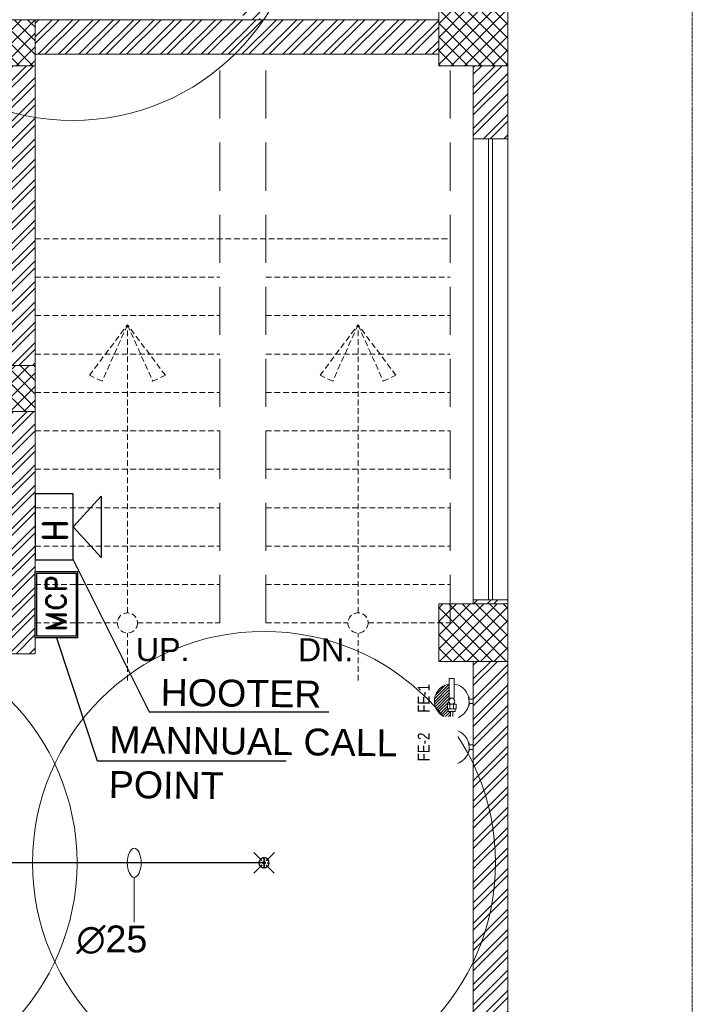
# Model space of a CAD drawing. Header units: inches. Extents: x 127277 to 158499, y 12149 to 20675.
# Tile 26 of 29: x 128283 to 128458, y 19253 to 19509. Entities that reach past the tile are written whole.
import ezdxf

# ---------------------------------------------------------------- set-up
doc = ezdxf.new("R2010")
doc.units = ezdxf.units.IN
doc.header["$MEASUREMENT"] = 0
doc.linetypes.add('HIDDEN', pattern=[0.375, 0.25, -0.125])
for name, color, linetype, lineweight in [('1-fire extinguisher', 1, 'Continuous', 0), ('FIRE', 1, 'Continuous', 25), ('Fire Extinguisher', 8, 'Continuous', 0), ('PD_BRICK WALL_115', 134, 'Continuous', 30), ('PD_COLUMN', 2, 'Continuous', 60), ('PD_FURNITURE_LOOSE', 20, 'Continuous', 18), ('PD_HATCH', 45, 'Continuous', 9), ('PD_STAIR', 32, 'Continuous', 13), ('PD_WINDOW', 140, 'Continuous', 25), ('PP-FAS MCP', 1, 'Continuous', 5), ('PP-SPRINKLER PIPE', 1, 'Continuous', 0), ('PP-TEXT', 7, 'Continuous', 40), ('SH-SPRINKLAR', 1, 'Continuous', 0), ('VALVE', 7, 'Continuous', 25)]:
    doc.layers.add(name, color=color, linetype=linetype, lineweight=lineweight)
doc.layers.add('FAS', color=1, linetype='Continuous')
doc.layers.add('PP-SPRINKLER', color=1, linetype='Continuous')
doc.styles.add('2.5 Arial_regular_annotative', font='arial.ttf', dxfattribs={"width": 0.8, "height": 2.5})
doc.styles.add('Arial', font='GOTHIC.TTF')
doc.styles.add('romand', font='romand.shx')
doc.styles.add('STYLE3', font='romans.shx', dxfattribs={"height": 4})
doc.styles.add('text Ht 200mm', font='arial.ttf')
doc.styles.add('TIMES NEW ROMAN', font='times.ttf', dxfattribs={"height": 4})
doc.dimstyles.new('PP-DIM', dxfattribs={"dimtxt": 4, "dimasz": 1, "dimexe": 1, "dimexo": 1, "dimgap": 0.09, "dimtad": 0, "dimdec": 1, "dimzin": 0, "dimdsep": 46, "dimlunit": 4, "dimtxsty": 'TIMES NEW ROMAN', "dimblk": 'ARCHTICK', "dimcen": 0.09, "dimdle": 1, "dimclrd": 256, "dimclre": 256, "dimclrt": 256, "dimadec": 0, "dimazin": 0, "dimtfac": 1, "dimtdec": 4, "dimtofl": 0, "dimtmove": 1, "dimatfit": 3, "dimfxl": 1, "dimtolj": 1, "dimtzin": 0, "dimlwd": -1, "dimlwe": -1, "dimarcsym": 0})
pattern_1 = [(45, (284116.9407, 45358.2446), (-1.767766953, 1.767766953), []), (135, (284116.9407, 45358.2446), (-1.767766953, -1.767766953), [])]

# ---------------------------------------------------------------- blocks, each defined once
blk = doc.blocks.new('FIRST FLOOR')
at = {"layer": 'PD_HATCH', "lineweight": 5}
h = blk.add_hatch(dxfattribs=at)
h.set_pattern_fill('ANSI32', color=251, scale=10)
h.set_pattern_definition([(45, (138679.5072, 18754.504), (-2.65165, 2.65165), []), (45, (138681.275, 18754.504), (-2.65165, 2.65165), [])])
h.paths.add_polyline_path([(138682.66, 18797.25), (138673.66, 18797.25), (138673.66, 18715.75), (138682.66, 18715.75)])
h.paths.add_polyline_path([(139044.16, 18649.75), (138874.66, 18649.75), (138874.66, 18640.75), (139044.16, 18640.75)])
h.paths.add_polyline_path([(139228.66, 18649.75), (139059.16, 18649.75), (139059.16, 18640.75), (139228.66, 18640.75)])
h.paths.add_polyline_path([(138682.66, 19513.75), (138673.66, 19513.75), (138673.66, 19432.25), (138682.66, 19432.25)])
h.paths.add_polyline_path([(138682.66, 19417.25), (138673.66, 19417.25), (138673.66, 19277.25), (138682.66, 19277.25)])
h.paths.add_polyline_path([(138682.66, 19262.25), (138673.66, 19262.25), (138673.66, 19122.25), (138682.66, 19122.25)])
h.paths.add_polyline_path([(138682.66, 19107.25), (138673.66, 19107.25), (138673.66, 18967.25), (138682.66, 18967.25)])
h.paths.add_polyline_path([(138682.66, 18952.25), (138673.66, 18952.25), (138673.66, 18812.25), (138682.66, 18812.25)])
h.paths.add_polyline_path([(139774.66, 19588.75), (139608.16, 19588.75), (139608.16, 19579.75), (139774.66, 19579.75)])
h.paths.add_polyline_path([(139593.16, 19588.75), (139428.16, 19588.75), (139428.16, 19579.75), (139593.16, 19579.75)])
h.paths.add_polyline_path([(139413.16, 19588.75), (139243.66, 19588.75), (139243.66, 19579.75), (139413.16, 19579.75)])
h.paths.add_polyline_path([(139228.66, 19588.75), (139059.16, 19588.75), (139059.16, 19579.75), (139228.66, 19579.75)])
h.paths.add_polyline_path([(138859.66, 19588.75), (138748.66, 19588.75), (138748.66, 19579.75), (138859.66, 19579.75)])
h.paths.add_polyline_path([(138733.66, 19588.75), (138673.66, 19588.75), (138673.66, 19528.75), (138682.66, 19528.75), (138682.66, 19579.75), (138733.66, 19579.75)])
h.paths.add_polyline_path([(138682.66, 18700.75), (138673.66, 18700.75), (138673.66, 18640.75), (138733.66, 18640.75), (138733.66, 18649.75), (138682.66, 18649.75)])
h.paths.add_polyline_path([(138859.66, 18649.75), (138748.66, 18649.75), (138748.66, 18640.75), (138859.66, 18640.75)])
h.paths.add_polyline_path([(139268.41, 18649.75), (139243.66, 18649.75), (139243.66, 18640.75), (139268.41, 18640.75)])
h.paths.add_polyline_path([(139413.16, 18649.75), (139388.41, 18649.75), (139388.41, 18640.75), (139413.16, 18640.75)])
h.paths.add_polyline_path([(139450.66, 18649.75), (139428.16, 18649.75), (139428.16, 18640.75), (139450.66, 18640.75)])
h.paths.add_polyline_path([(139593.16, 18649.75), (139570.66, 18649.75), (139570.66, 18640.75), (139593.16, 18640.75)])
h.paths.add_polyline_path([(139630.66, 18649.75), (139608.16, 18649.75), (139608.16, 18640.75), (139630.66, 18640.75)])
h.paths.add_polyline_path([(139774.66, 18649.75), (139750.66, 18649.75), (139750.66, 18640.75), (139774.66, 18640.75)])
h.paths.add_polyline_path([(139789.66, 18658.75), (139780.66, 18658.75)])
h.paths.add_polyline_path([(139789.66, 18797.25), (139780.66, 18797.25), (139780.66, 18658.75), (139789.66, 18658.75)])
h.paths.add_polyline_path([(139789.66, 18952.25), (139780.66, 18952.25), (139780.66, 18812.25), (139789.66, 18812.25)])
h.paths.add_polyline_path([(139789.66, 19262.25), (139780.66, 19262.25), (139780.66, 18967.25), (139789.66, 18967.25)])
h.paths.add_polyline_path([(139789.66, 19570.75), (139780.66, 19570.75), (139780.66, 19432.25), (139789.66, 19432.25)])
h.paths.add_polyline_path([(139771.66, 19429.25), (139666.66, 19429.25), (139666.66, 19420.25), (139771.66, 19420.25)])
h.paths.add_polyline_path([(139666.66, 19417.25), (139657.66, 19417.25), (139657.66, 19339.25), (139666.66, 19339.25)])
h.paths.add_polyline_path([(139657.66, 19429.25), (139585.66, 19429.25), (139585.66, 19420.25), (139657.66, 19420.25)])
h.paths.add_polyline_path([(139585.66, 19417.25), (139576.66, 19417.25), (139576.66, 19339.25), (139585.66, 19339.25)])
h.paths.add_polyline_path([(139576.66, 19429.25), (139495.66, 19429.25), (139495.66, 19327.25), (139522.66, 19327.25), (139522.66, 19336.25), (139504.66, 19336.25), (139504.66, 19420.25), (139576.66, 19420.25)])
h.paths.add_polyline_path([(139576.66, 19336.25), (139558.66, 19336.25), (139558.66, 19327.25), (139576.66, 19327.25)], flags=17)
h.paths.add_polyline_path([(139603.66, 19336.25), (139585.66, 19336.25), (139585.66, 19327.25), (139603.66, 19327.25)])
h.paths.add_polyline_path([(139657.66, 19336.25), (139639.66, 19336.25), (139639.66, 19327.25), (139657.66, 19327.25)])
h.paths.add_polyline_path([(139666.66, 19327.25), (139657.66, 19327.25), (139657.66, 19264.25), (139666.66, 19264.25)])
h.paths.add_polyline_path([(139789.66, 19278.25), (139780.66, 19278.25), (139780.66, 19277.25), (139789.66, 19277.25)])
h.paths.add_polyline_path([(139789.66, 19417.25), (139780.66, 19417.25), (139780.66, 19398.25), (139789.66, 19398.25)])
h.paths.add_polyline_path([(138911.41, 19579.75), (138911.41, 19588.75), (138874.66, 19588.75), (138874.66, 19579.75)])
h.paths.add_polyline_path([(139007.41, 19588.75), (139007.41, 19579.75), (139044.16, 19579.75), (139044.16, 19588.75)])
h = blk.add_hatch(dxfattribs=at)
h.set_pattern_fill('ANSI32', color=251, scale=10)
h.set_pattern_definition([(45, (165803.1266, 37468.1404), (-2.65165043, 2.65165043), []), (45, (165804.8943, 37468.1404), (-2.65165043, 2.65165043), [])])
h.paths.add_polyline_path([(139596.16, 19453.25), (139591.66, 19453.25), (139591.66, 19429.25), (139596.16, 19429.25)])
h.paths.add_polyline_path([(139729.66, 19466.88), (139720.66, 19466.88), (139720.66, 19429.25), (139725.16, 19429.25), (139725.16, 19462.38), (139729.66, 19462.38)])
h.paths.add_polyline_path([(139780.66, 19466.88), (139753.66, 19466.88), (139753.66, 19462.38), (139780.66, 19462.38)])
h.paths.add_polyline_path([(139668.16, 19519.75), (139663.66, 19519.75), (139663.66, 19501.75), (139543.66, 19501.75), (139543.66, 19497.25), (139668.16, 19497.25)])
h = blk.add_hatch(dxfattribs=at)
h.set_pattern_fill('ANSI37', color=251, scale=20)
h.set_pattern_definition(pattern_1)
h.paths.add_polyline_path([(139789.66, 19417.25), (139789.66, 19432.25), (139771.66, 19432.25), (139771.66, 19417.25)])
h = blk.add_hatch(dxfattribs=at)
h.set_pattern_fill('ANSI37', color=251, scale=20)
h.set_pattern_definition(pattern_1)
h.paths.add_polyline_path([(139666.66, 19417.25), (139666.66, 19429.25), (139657.66, 19429.25), (139657.66, 19417.25)])
h.paths.add_polyline_path([(139585.66, 19417.25), (139585.66, 19429.25), (139576.66, 19429.25), (139576.66, 19417.25)])
h.paths.add_polyline_path([(139585.66, 19327.25), (139585.66, 19339.25), (139576.66, 19339.25), (139576.66, 19327.25)])
h.paths.add_polyline_path([(139666.66, 19339.25), (139657.66, 19339.25), (139657.66, 19327.25), (139666.66, 19327.25)])
h = blk.add_hatch(dxfattribs=at)
h.set_pattern_fill('ANSI37', color=251, scale=20)
h.set_pattern_definition(pattern_1)
h.paths.add_polyline_path([(139789.66, 19277.25), (139789.66, 19262.25), (139771.66, 19262.25), (139771.66, 19277.25)])
at = {"layer": 'PD_BRICK WALL_115', "color": 251, "lineweight": 5}
for p, q in [((139771.66, 19429.25), (139576.66, 19429.25)), ((139666.66, 19264.25), (139666.66, 19420.25)), ((139771.66, 19420.25), (139666.66, 19420.25)), ((139780.66, 19398.25), (139780.66, 19417.25)), ((139789.66, 19417.25), (139789.66, 19398.25)), ((139780.66, 19398.25), (139789.66, 19398.25)), ((139780.66, 19277.25), (139780.66, 19278.25)), ((139780.66, 19278.25), (139789.66, 19278.25)), ((139789.66, 18967.25), (139789.66, 19278.25)), ((139666.66, 19264.25), (139657.66, 19264.25)), ((139780.66, 18967.25), (139780.66, 19262.25))]:
    blk.add_line(p, q, dxfattribs=at)
at = {"layer": 'PD_COLUMN', "color": 251, "lineweight": 5}
for points in [[(139789.66, 19417.25), (139789.66, 19432.25), (139771.66, 19432.25), (139771.66, 19417.25)], [(139666.66, 19417.25), (139666.66, 19429.25), (139657.66, 19429.25), (139657.66, 19417.25)], [(139666.66, 19339.25), (139666.66, 19327.25), (139657.66, 19327.25), (139657.66, 19339.25)], [(139789.66, 19277.25), (139789.66, 19262.25), (139771.66, 19262.25), (139771.66, 19277.25)]]:
    blk.add_lwpolyline(points, close=True, dxfattribs=at)
at = {"layer": 'PD_FURNITURE_LOOSE', "color": 251, "linetype": 'HIDDEN', "lineweight": 5, "ltscale": 50}
for p, q in [((139714.66, 19272.25), (139714.66, 19420.25)), ((139726.66, 19272.25), (139726.66, 19420.25)), ((139774.66, 19272.25), (139774.66, 19417.25))]:
    blk.add_line(p, q, dxfattribs=at)
at = {"layer": 'PD_FURNITURE_LOOSE', "color": 251, "linetype": 'HIDDEN', "lineweight": 5}
blk.add_lwpolyline([(139789.66, 19588.75), (139837.66, 19588.75), (139837.66, 18640.75), (139789.66, 18640.75)], dxfattribs=at)
at = {"layer": 'PD_STAIR', "color": 251, "linetype": 'HIDDEN', "lineweight": 5, "ltscale": 6}
for p, q in [((139666.66, 19372.25), (139774.66, 19372.25)), ((139666.66, 19362.25), (139714.66, 19362.25)), ((139726.66, 19362.25), (139774.66, 19362.25)), ((139666.66, 19352.25), (139714.66, 19352.25)), ((139726.66, 19352.25), (139774.66, 19352.25)), ((139666.66, 19342.25), (139714.66, 19342.25)), ((139726.66, 19342.25), (139774.66, 19342.25)), ((139666.66, 19332.25), (139714.66, 19332.25)), ((139726.66, 19332.25), (139774.66, 19332.25)), ((139666.66, 19322.25), (139714.66, 19322.25)), ((139726.66, 19322.25), (139774.66, 19322.25)), ((139666.66, 19312.25), (139714.66, 19312.25)), ((139726.66, 19312.25), (139774.66, 19312.25)), ((139666.66, 19302.25), (139714.66, 19302.25)), ((139726.66, 19302.25), (139774.66, 19302.25)), ((139666.66, 19292.25), (139714.66, 19292.25)), ((139726.66, 19292.25), (139774.66, 19292.25)), ((139666.66, 19282.25), (139714.66, 19282.25)), ((139726.66, 19282.25), (139774.66, 19282.25)), ((139666.66, 19272.25), (139688.04, 19272.25)), ((139693.28, 19272.25), (139714.66, 19272.25)), ((139726.66, 19272.25), (139748.04, 19272.25)), ((139753.28, 19272.25), (139774.66, 19272.25))]:
    blk.add_line(p, q, dxfattribs=at)
for points in [[(139690.66, 19349.84), (139684.08, 19335.21), (139680.77, 19336.7), (139690.66, 19349.84)], [(139690.66, 19274.87), (139690.66, 19349.84)], [(139690.66, 19349.84), (139697.23, 19335.21), (139700.54, 19336.7), (139690.66, 19349.84)], [(139750.66, 19349.84), (139744.08, 19335.21), (139740.77, 19336.7), (139750.66, 19349.84)], [(139750.66, 19274.87), (139750.66, 19349.84)], [(139750.66, 19349.84), (139757.23, 19335.21), (139760.54, 19336.7), (139750.66, 19349.84)], [(139690.66, 19257.29), (139690.66, 19269.63)], [(139750.66, 19257.29), (139750.66, 19269.63)]]:
    blk.add_lwpolyline(points, dxfattribs=at)
for centre in [(139690.66, 19272.25), (139750.66, 19272.25)]:
    blk.add_circle(centre, 2.62, dxfattribs=at)
at = {"layer": 'PD_WINDOW', "color": 251, "lineweight": 5}
for p, q in [((139780.66, 19278.25), (139780.66, 19398.25)), ((139784.66, 19278.25), (139784.66, 19398.25)), ((139785.66, 19278.25), (139785.66, 19398.25)), ((139789.66, 19278.25), (139789.66, 19398.25))]:
    blk.add_line(p, q, dxfattribs=at)
at = {"layer": 'PD_STAIR', "color": 251, "linetype": 'HIDDEN', "ltscale": 6, "char_height": 6, "width": 132.0418, "attachment_point": 5, "style": 'STYLE3'}
for s, insert in [('{\\fArial|b0|i0|c0|p34;UP.}', (139699.82, 19265.29)), ('{\\fArial|b0|i0|c0|p34;DN.}', (139742.23, 19265.29))]:
    blk.add_mtext(s, dxfattribs=dict(at, insert=insert))
blk = doc.blocks.new('PP-CEILING PENDANT')
at = {"layer": 'SH-SPRINKLAR', "lineweight": -3}
for p, q in [((-16.9, 17), (-75.6, 75.8)), ((17.2, 16.7), (75.4, 75)), ((-24, 0.1), (-37.4, -2.9)), ((-24, 0.8), (-37.3, 3.8)), ((-17.1, 16.7), (-28.7, 24.1)), ((-16.6, 17.3), (-23.9, 28.9)), ((-0.4, 24), (-3.4, 37.3)), ((-1.5, 8.9), (-1.5, 23.9)), ((0.6, 24), (3.5, 37.3)), ((1.5, 8.9), (1.5, 23.9)), ((16.8, 17.2), (24.1, 28.7)), ((17.6, 16.3), (29.1, 23.7)), ((23.9, -0.1), (37.4, 2.9)), ((-17.5, -16.3), (-76.5, -75.3)), ((-17.8, -16.1), (-29.3, -23.4)), ((-17.3, -16.6), (-24.7, -28.2)), ((-1.5, -23.9), (-4.5, -37.2)), ((-1.5, -23.9), (-1.5, -8.9)), ((-0.6, -24), (2.3, -37.4)), ((1.5, -23.9), (1.5, -8.9)), ((15.8, -18), (23.1, -29.5)), ((16.2, -17.7), (74.6, -76.1)), ((16.6, -17.3), (28.2, -24.7)), ((23.9, -1.3), (37.3, -4.2))]:
    blk.add_line(p, q, dxfattribs=at)
at = {"layer": 'SH-SPRINKLAR', "color": 8, "lineweight": 5}
blk.add_circle((0, 0), 1700, dxfattribs=at)
at = {"layer": 'SH-SPRINKLAR', "lineweight": -3}
for centre, major_axis, start_param, end_param in [((0, 0), (26.5, 26.5), 1.657505, 2.255676), ((0, 0), (-26.5, 26.5), 5.588406, 6.189787), ((0, 0), (0.02, 8.87), 5.497787, 11.780972), ((0, 0), (0.02, 6.56), 5.497787, 11.780972), ((0, 23.4), (1.12, 1.12), 5.863873, 8.273293), ((0, 0), (-26.5, 26.5), 4.798644, 5.40368), ((0, 0), (26.5, 26.5), 5.57395, 6.180955), ((0, 0), (-26.5, 26.5), 0.862204, 1.45951), ((0, 0), (-26.5, 26.5), 1.637496, 2.236801), ((0, -23.4), (1.12, 1.12), 2.722281, 5.131701), ((0, 0), (-26.5, 26.5), 2.418515, 3.021492), ((0, 0), (26.5, 26.5), 4.778634, 5.384791)]:
    blk.add_ellipse(centre, major_axis=major_axis, ratio=1, start_param=start_param, end_param=end_param, dxfattribs=at)
blk = doc.blocks.new('A$C32221A88')
at = {"layer": 'FAS', "linetype": 'Continuous', "lineweight": 25}
for points in [[(1229.4, -308.7), (1229.4, -43.1), (1382.1, -43.1), (1382.1, -308.7)], [(1382.1, -175.9), (1494.1, -299.4), (1494.1, -52.4)]]:
    blk.add_lwpolyline(points, close=True, dxfattribs=at)
at = {"color": 7, "linetype": 'Continuous', "lineweight": 35, "ltscale": 1000, "insert": (1259.9, -207.3), "char_height": 97.679, "width": 97.679, "attachment_point": 1, "rotation": 90, "style": 'Arial'}
blk.add_mtext('{\\Fromand|c0;H}', dxfattribs=at)
blk = doc.blocks.new('A$C11F365F7')
at = {"layer": 'FAS', "lineweight": 25}
for points in [[(-342.8, -95.6), (97.5, -95.4), (97.5, -376.8), (-342.8, -377)], [(-332.8, -105.6), (87.5, -105.4), (87.5, -366.8), (-332.8, -367)]]:
    blk.add_lwpolyline(points, close=True, dxfattribs=at)
at = {"layer": 'FAS', "color": 7, "linetype": 'Continuous', "lineweight": 35, "ltscale": 1000, "insert": (-302.8, -166.3), "char_height": 135.647, "width": 414.262, "attachment_point": 1, "style": 'romand'}
blk.add_mtext('{\\Fromand|c0;MCP}', dxfattribs=at)
blk = doc.blocks.new('_ArchTick')
at = {"color": 251, "linetype": 'ByBlock', "const_width": 0.15}
blk.add_lwpolyline([(-0.5, -0.5), (0.5, 0.5)], dxfattribs=at)
blk = doc.blocks.new('A$C4A5E5D4D')
at = {"layer": 'Fire Extinguisher', "color": 3, "linetype": 'Continuous', "lineweight": 0, "ltscale": 250}
for p, q in [((-13.1, 118.7), (13.1, 118.7)), ((-13.1, 15.3), (-13.1, 118.7)), ((13.1, 118.7), (13.1, 15.3)), ((-91.1, 11.5), (-111.9, 11.5)), ((-111.9, 11.5), (-111.9, -11.5)), ((-91.1, 11.5), (-111.9, 11.5)), ((-111.9, 11.5), (-111.9, -11.5)), ((-91.1, 23.1), (-91.1, 11.5)), ((13.1, 15.3), (-13.1, 15.3)), ((-111.9, -11.5), (-91.1, -11.5)), ((-91.1, -11.5), (-111.9, -11.5)), ((-91.1, -11.5), (-91.1, -23.1)), ((-22.6, -15.3), (22.6, -15.3)), ((-22.6, -40), (-22.6, -15.3)), ((22.6, -40), (-22.6, -40)), ((-18.2, -40), (18.2, -40)), ((-18.2, -53.1), (-18.2, -40)), ((-9.5, -40), (-9.5, -15.3)), ((9.5, -40), (9.5, -15.3)), ((18.2, -40), (18.2, -53.1)), ((22.6, -15.3), (22.6, -40)), ((18.2, -53.1), (-18.2, -53.1)), ((-5.8, -53.1), (5.8, -53.1)), ((-5.8, -98.3), (-5.8, -53.1)), ((5.8, -98.3), (-5.8, -98.3)), ((5.8, -53.1), (5.8, -98.3))]:
    blk.add_line(p, q, dxfattribs=at)
at = {"layer": 'Fire Extinguisher', "color": 3, "linetype": 'Continuous'}
for p, q in [((90.4, 4.9, 0), (13.1, 82.2, 0)), ((89.9, -10.9, 0), (13.1, 65.9, 0)), ((87.1, 24.5, 0), (24.5, 87.1, 0)), ((87.1, -24.4, 0), (13.1, 49.6, 0)), ((82.8, -36.4, 0), (13.1, 33.3, 0)), ((77.3, -47.2, 0), (13.1, 17, 0)), ((12.8, -15.3, 0), (9.5, -12, 0)), ((70.5, -56.7, 0), (15.2, -1.4, 0)), ((53.9, -72.7, 0), (21.2, -40, 0)), ((62.7, -65.2, 0), (22.6, -25.1, 0)), ((32.9, -84.3, 0), (5.8, -57.2, 0)), ((20.5, -88.2, 0), (5.8, -73.5, 0)), ((6.3, -90.3, 0), (5.8, -89.9, 0)), ((44, -79.1, 0), (18, -53.1, 0))]:
    blk.add_line(p, q, dxfattribs=at)
at = {"layer": 'Fire Extinguisher', "color": 3, "linetype": 'Continuous', "lineweight": 0, "ltscale": 250}
blk.add_circle((0, 0), 15.3, dxfattribs=at)
for start, end in [(98.3362, 266.3055), (273.6945, 81.6638)]:
    blk.add_arc((0, 0), 90.5, start, end, dxfattribs=at)
blk = doc.blocks.new('A$C2E8A5E6F')
at = {"layer": 'Fire Extinguisher', "color": 1, "linetype": 'Continuous', "lineweight": 0, "ltscale": 250}
for p, q in [((-13.1, 118.7), (13.1, 118.7)), ((-13.1, 15.3), (-13.1, 118.7)), ((13.1, 118.7), (13.1, 15.3)), ((-91.1, 11.5), (-111.9, 11.5)), ((-111.9, 11.5), (-111.9, -11.5)), ((-91.1, 11.5), (-111.9, 11.5)), ((-111.9, 11.5), (-111.9, -11.5)), ((-91.1, 23.1), (-91.1, 11.5)), ((13.1, 15.3), (-13.1, 15.3)), ((-111.9, -11.5), (-91.1, -11.5)), ((-91.1, -11.5), (-111.9, -11.5)), ((-91.1, -11.5), (-91.1, -23.1)), ((-22.6, -15.3), (22.6, -15.3)), ((-22.6, -40), (-22.6, -15.3)), ((22.6, -40), (-22.6, -40)), ((-18.2, -40), (18.2, -40)), ((-18.2, -53.1), (-18.2, -40)), ((-9.5, -40), (-9.5, -15.3)), ((9.5, -40), (9.5, -15.3)), ((18.2, -40), (18.2, -53.1)), ((22.6, -15.3), (22.6, -40)), ((18.2, -53.1), (-18.2, -53.1)), ((-5.8, -53.1), (5.8, -53.1)), ((-5.8, -98.3), (-5.8, -53.1)), ((5.8, -98.3), (-5.8, -98.3)), ((5.8, -53.1), (5.8, -98.3))]:
    blk.add_line(p, q, dxfattribs=at)
at = {"layer": 'Fire Extinguisher', "linetype": 'Continuous'}
for p, q in [((13.1, 74.8), (90.5, -2.6)), ((13.1, 59.8), (89.1, -16.2)), ((13.4, 89.5), (89.5, 13.4)), ((34.1, 83.8), (83.8, 34.1)), ((12.5, 15.3), (76.4, -48.6)), ((13.1, 44.7), (86, -28.2)), ((13.1, 29.7), (81.7, -38.9)), ((9.6, -11.9), (13, -15.3)), ((15.1, -2.3), (70.1, -57.3)), ((18.2, -50.5), (45.8, -78.1)), ((22.6, -24.8), (62.9, -65.1)), ((22.6, -39.9), (54.8, -72)), ((5.8, -53.1), (35.8, -83.1)), ((5.8, -68.2), (24.7, -87.1)), ((5.8, -83.2), (12.3, -89.7))]:
    blk.add_line(p, q, dxfattribs=at)
at = {"layer": 'Fire Extinguisher', "color": 1, "linetype": 'Continuous', "lineweight": 0, "ltscale": 250}
blk.add_circle((0, 0), 15.3, dxfattribs=at)
for start, end in [(98.3362, 266.3055), (273.6945, 81.6638)]:
    blk.add_arc((0, 0), 90.5, start, end, dxfattribs=at)
blk = doc.blocks.new('PP-SP ARROW')
at = {"color": 3}
blk.add_line((-31.5, 0), (-128.7, 0), dxfattribs=at)
blk.add_ellipse((0, 0), major_axis=(-31.5, 0), ratio=0.476486, dxfattribs=at)

msp = doc.modelspace()

# ---------------------------------------------------------------- block references
at = {"color": 8}
msp.add_blockref('FIRST FLOOR', (-11379.16, 79.93), dxfattribs=at)

# ---------------------------------------------------------------- next in the draw order: linework, layer by layer
at = {"layer": 'FIRE'}
msp.add_line((128347.04, 19289.76), (128129.24, 19289.76), dxfattribs=at)

# ---------------------------------------------------------------- next in the draw order: block references
at = {"layer": '1-fire extinguisher', "xscale": -0.04999999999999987, "yscale": 0.04999999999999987, "zscale": 0.04999999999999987}
for name, p in [('A$C2E8A5E6F', (128395.9, 19331.81)), ('A$C4A5E5D4D', (128395.9, 19319.87))]:
    msp.add_blockref(name, p, dxfattribs=at)
at = {"layer": 'PP-FAS MCP', "color": 6, "ltscale": 9}
for name, p, xscale, yscale, zscale, rotation in [('A$C32221A88', (128207.78, 19365.8), -0.06484087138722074, 0.06484087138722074, 0.06484087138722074, 180), ('A$C11F365F7', (128283.75, 19361.75), 0.03915534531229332, 0.03915534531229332, 0.03915534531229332, 90.00000000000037)]:
    msp.add_blockref(name, p, dxfattribs=dict(at, xscale=xscale, yscale=yscale, zscale=zscale, rotation=rotation))
at = {"layer": 'PP-SPRINKLER', "xscale": 0.03543314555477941, "yscale": 0.03543314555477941, "zscale": 35.43314555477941}
msp.add_blockref('PP-CEILING PENDANT', (128297.24, 19543.18), dxfattribs=at)
at = {"layer": 'PP-SPRINKLER', "yscale": 0.03543314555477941, "zscale": 35.43314555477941, "rotation": 180}
for p, xscale in [((128238.14, 19289.76), -0.03543314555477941), ((128347.04, 19289.76), 0.03543314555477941)]:
    msp.add_blockref('PP-CEILING PENDANT', p, dxfattribs=dict(at, xscale=xscale))
at = {"layer": 'PP-SPRINKLER PIPE', "xscale": -0.1199999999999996, "yscale": 0.1199999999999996, "zscale": 0.03999999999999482, "rotation": 270}
msp.add_blockref('PP-SP ARROW', (128313.27, 19289.76), dxfattribs=at)

# ---------------------------------------------------------------- next in the draw order: texts
at = {"layer": '1-fire extinguisher', "color": 3, "style": '2.5 Arial_regular_annotative', "width": 0.8}
msp.add_text('FE-2', height=3.095, rotation=90, dxfattribs=at).set_placement((128390.14, 19316.17))
at = {"layer": 'Fire Extinguisher', "color": 1, "style": '2.5 Arial_regular_annotative', "width": 0.8}
msp.add_text('FE-1', height=3.095, rotation=90, dxfattribs=at).set_placement((128390.14, 19328.8))
at = {"layer": 'PP-TEXT', "style": 'text Ht 200mm'}
msp.add_text('∅25', height=7, dxfattribs=at).set_placement((128298.22, 19266.45))

# ---------------------------------------------------------------- next in the draw order: texts
at = {"layer": 'PP-TEXT', "char_height": 7, "attachment_point": 1, "rotation": 359.3181, "style": 'text Ht 200mm', "bg_fill": 2}
for s, insert, width in [('\\pi-5.2302;HOOTER  ', (128325.42, 19337.58, 0), 35.6955), ('MANNUAL CALL \\PPOINT  ', (128306.83, 19325.34, 0), 87.1472)]:
    msp.add_mtext(s, dxfattribs=dict(at, insert=insert, width=width))

# ---------------------------------------------------------------- next in the draw order: leaders
at = {"layer": 'VALVE'}
for points in [[(128297.4, 19368.6), (128317.13, 19329.03), (128363.89, 19329.03)], [(128293.01, 19348.33), (128303.59, 19316.28), (128352.76, 19316.28)]]:
    msp.add_leader(points, dimstyle='PP-DIM', override={"dimgap": 0.09, "dimtad": 0}, dxfattribs=at)

doc.saveas('drawing.dxf')
